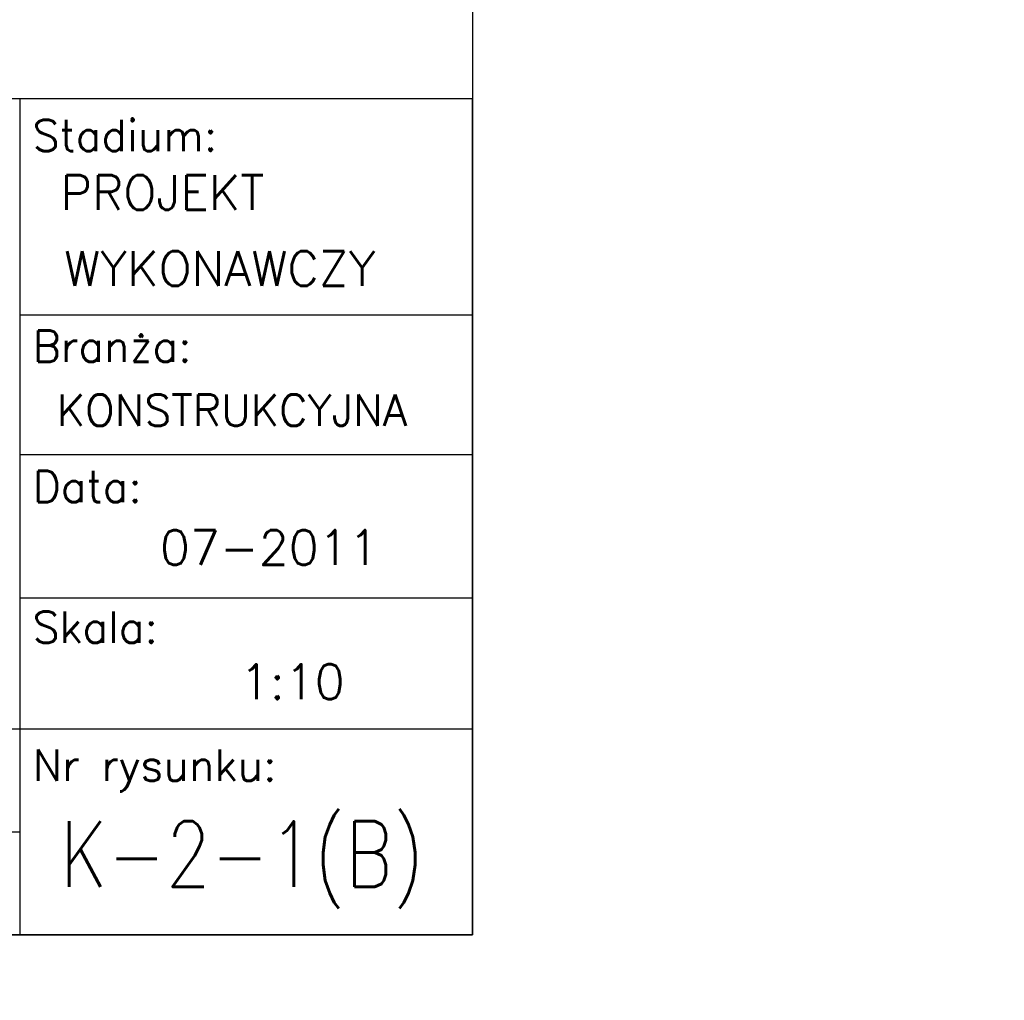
# Model space of a CAD drawing. Header units: millimetres. Extents: x -34919 to 306996, y -293018 to -145733.
# Tile 150 of 256: x 73186 to 73727, y -196154 to -195615. Entities that reach past the tile are written whole.
import ezdxf
from ezdxf.enums import TextEntityAlignment as Align

# ---------------------------------------------------------------- set-up
doc = ezdxf.new("R2010")
doc.units = ezdxf.units.MM
doc.header["$LTSCALE"] = 3
doc.layers.add('Prz', color=5, linetype='Continuous')
doc.layers.add('TABELA', color=7, linetype='Continuous')
doc.layers.add('SIATKA', color=5, linetype='Continuous', lineweight=18)
doc.styles.add('NOVE3', font='romans.shx', dxfattribs={"width": 0.7})
doc.styles.add('ROMANS', font='romans.shx')

# ---------------------------------------------------------------- blocks, each defined once
blk = doc.blocks.new('A$C72E22663')
at = {"layer": 'Prz'}
blk.add_lwpolyline([(-1140, 0), (0, 0), (0, 459.29), (-1140, 459.29)], close=True, dxfattribs=at)
at = {"layer": 'TABELA', "color": 3}
for p, q in [((-248.8, 459.29), (-248.8, 0)), ((-248.8, 340.5), (0, 340.5)), ((-248.8, 263.88), (0, 263.88)), ((-248.8, 185.03), (0, 185.03)), ((-1140, 113.08), (-248.8, 113.08)), ((-248.8, 113.08), (0, 113.08))]:
    blk.add_line(p, q, dxfattribs=at)
at = {"layer": 'TABELA', "color": 2}
blk.add_line((-1140, 56.54), (-248.8, 56.54), dxfattribs=at)
at = {"layer": 'TABELA', "color": 4, "style": 'ROMANS'}
for s, p in [('Stadium:', (-241.7, 430.49)), ('Branża:', (-241.7, 314.69)), ('Data:', (-241.7, 237.58)), ('Skala:', (-241.7, 160.32)), ('Nr rysunku:', (-241.7, 84.49))]:
    blk.add_text(s, height=17.28, rotation=360, dxfattribs=at).set_placement(p)
at = {"layer": 'TABELA', "color": 2, "style": 'ROMANS'}
for s, height, p in [('PROJEKT', 19.2, (-226.33, 407.77)), ('WYKONAWCZY', 19.2, (-224.32, 366.01)), ('KONSTRUKCYJNA', 17.28, (-228.44, 288.21))]:
    blk.add_text(s, height=height, dxfattribs=at).set_placement(p, align=Align.MIDDLE_LEFT)

msp = doc.modelspace()

# ---------------------------------------------------------------- linework, layer by layer
at = {"layer": 'Prz', "elevation": 0}
msp.add_lwpolyline([(73435.084, -196117.464), (69335.084, -196117.464), (69335.084, -193217.464), (73435.084, -193217.464)], close=True, dxfattribs=at)

# ---------------------------------------------------------------- block references
at = {"layer": 'SIATKA', "color": 42}
msp.add_blockref('A$C72E22663', (73435.084, -196117.464, 0), dxfattribs=at)

# ---------------------------------------------------------------- texts
at = {"color": 20, "insert": (33837.901, -182331.101), "char_height": 300, "width": 16331.01415, "attachment_point": 1, "style": 'NOVE3'}
msp.add_mtext('{\\C1;Wytyczne montażowe\\P\\H0.83333x;\\C3;Podczas montażu należy bezwzględnie przestrzegać dopuszczalnych tolerancji z uwagi na ścisłe dopasowanie elementów amortyzujących ugięcia dźwigarów przekrycia auli.\\P\\H1.2x;\\C1;\\PZabezpieczenia antykorozyjne.\\C256;\\P\\H0.83333x;\\C3;Wszystkie elementy stalowe konstrukcji należy poddać ocynkowaniu ogniowemu.\\PKonstrukcje przeznaczone do cynkowania ogniowego powinny odpowiadać następującym warunkom:\\P\\pl900;^I1. Spoiny powinny być wykonane metodą półautomatyczną w osłonie gazów ochronnych. Nie zaleca się spawania elektrodą otuloną, ze względu na złą jakość powłoki cynkowej na spoinach.\\P^I2. Powierzchnia konstrukcji powinna być wolna od: zawalcowań, zgorzelin, odprysków po spawaniu, ostrych krawędzi, zanieczyszczeń farbami, olejami, emulsjami oraz innymi materiałami stosowanymi przy trasowaniu, znakowaniu, spawaniu, wierceniu itp. W przypadku spawania elektrodą należy dokładnie usunąć otulinę spawalniczą w celu zminimalizowania wad powłoki. Po ocynkowaniu uwydatnią się wady jakości powierzchni stali np. zawalcowania, rysy traserskie, zeszlifowania, pory, odpryski spawalnicze, wadliwe spoiny.\\P^I3. Elementy konstrukcyjne powinny posiadać odpowiednie otwory technologiczne do odpowietrzenia, swobodnego przepływu cynku zewnątrz i wewnątrz elementu oraz do podwieszenia (mogą być przyspawane uchwyty z blachy z otworami).\\P^I4. W przypadku powierzchni spawanych na zakładkę, spoina powinna być szczelna ze wszystkich stron (spawana na około), a nakładki szczelnie przylegać do konstrukcji. Przekroje skrzynkowe oraz powierzchnie nakładające się mogą powodować uszkodzenie konstrukcji - pękanie spoin.\\P^I5. Każdy element konstrukcyjny powinien składać się z jednego gatunku stali.\\P^I6. Konstrukcje nie powinny posiadać małych szczelin lub wnęk. Spoiny powinny być szczelne i zamknięte wokół elementu, ponieważ w przeciwnym przypadku mogą po cynkowaniu wylewać się z nich resztki topnika i kwasu pogarszając jakość powłoki (tzw. "krwawe wycieki").\\P^I7. Naddatek wymiarowy dla otworów pod śruby powinien wynosić 1 - 2 mm.\\PTermiczne oddziaływanie kąpieli cynkowej uwalnia w elementach naprężenia wewnętrzne, co może powodować odkształcenia. Szczególnie uwidacznia się to w elementach spawanych. Dotyczy to także dwuteowników spawanych, których odkształcenia po cynkowaniu mogą przekroczyć dopuszczalne normy, oraz nie usztywnionych arkuszy blach i otwartych kształtowników giętych.\\P\\C256;\\P\\pl0;\\H1.2x;\\C1;Malowanie konstrukcji.\\P\\H0.83333x;\\C3;Wszystkie elementy stalowe konstrukcji należy pomalować proszkowo na kolor RAL 9011}', dxfattribs=at)
at = {"layer": 'TABELA', "color": 2, "style": 'ROMANS'}
for s, p in [('07-2011', (73263.338, -195904.744, 0)), ('1:10', (73307.274, -195978.466, 0))]:
    msp.add_text(s, height=19.2, dxfattribs=at).set_placement(p, align=Align.MIDDLE_LEFT)
at = {"layer": 'TABELA', "color": 2, "style": 'ROMANS', "width": 0.8}
msp.add_text('K-2-1(B)', height=36, dxfattribs=at).set_placement((73208.539, -196073.166, 0), align=Align.MIDDLE_LEFT)

doc.saveas('drawing.dxf')
